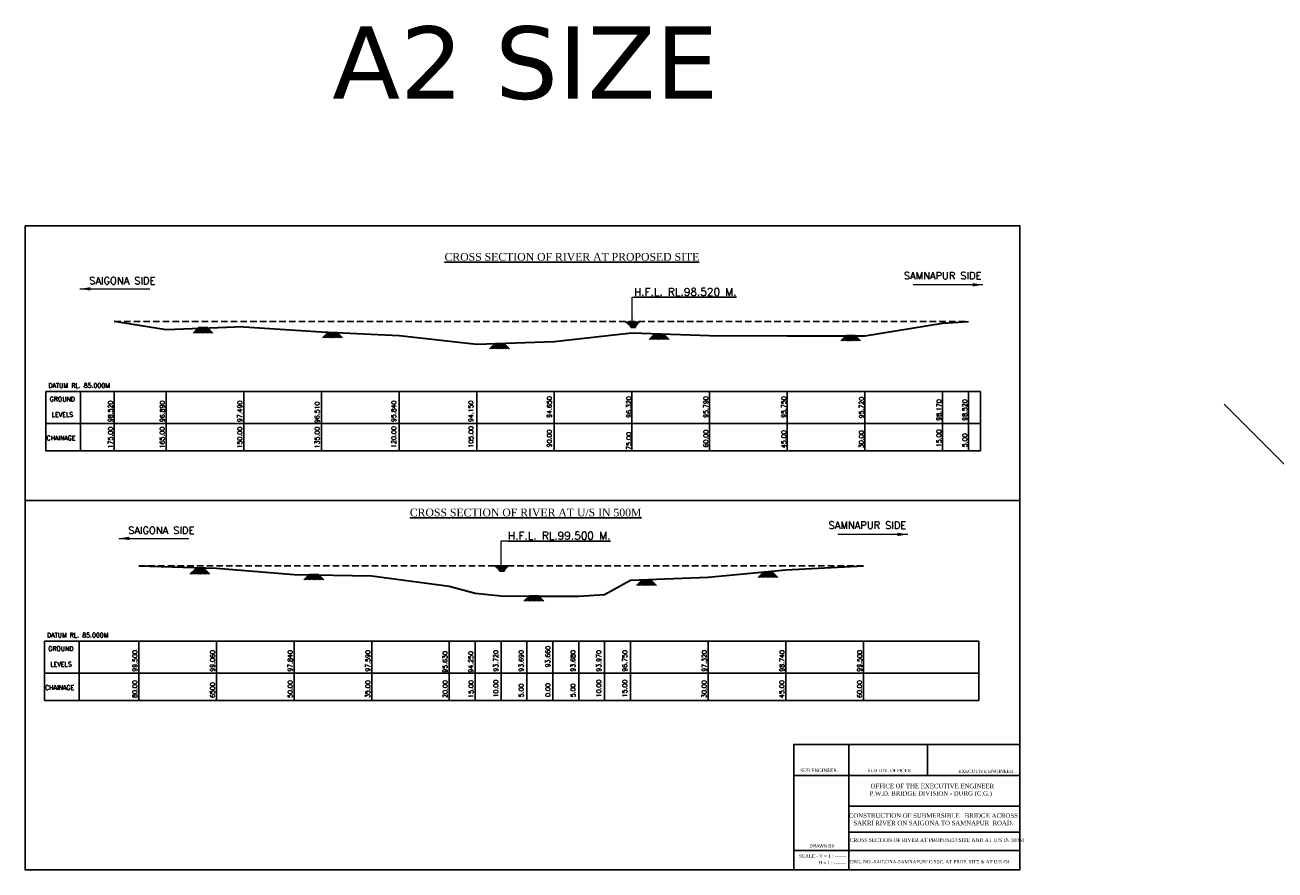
# Model space of a CAD drawing. Header units: inches. Extents: x 15834681 to 24071339, y -1824152 to -1455519.
# Tile 2 of 3: x 15958872 to 16200359, y -1618638 to -1455519. Entities that reach past the tile are written whole.
import ezdxf

# ---------------------------------------------------------------- set-up
doc = ezdxf.new("R2010")
doc.units = ezdxf.units.IN
doc.header["$MEASUREMENT"] = 0
doc.linetypes.add('DASHED2', pattern=[0.375, 0.25, -0.125])
doc.layers.add('dimension', color=71, linetype='Continuous')
doc.layers.add('FORMAT', color=3, linetype='Continuous', lineweight=35)
doc.layers.add('TITLE', color=1, linetype='Continuous', lineweight=15)
doc.styles.add('02', font='romans.shx')
doc.styles.add('03', font='romant.shx')
doc.styles.get("Standard").update_dxf_attribs({"font": 'arial.ttf'})
doc.dimstyles.new('2', dxfattribs={"dimtxt": 311, "dimasz": 300, "dimexe": 75, "dimexo": 75, "dimgap": 75, "dimtad": 1, "dimdec": 0, "dimzin": 0, "dimdsep": 46, "dimtxsty": '03', "dimblk": 'OBLIQUE', "dimcen": 0.09, "dimdle": 75, "dimclrd": 4, "dimclre": 4, "dimclrt": 1, "dimadec": 0, "dimazin": 0, "dimtfac": 1, "dimtdec": 0, "dimtofl": 0, "dimtmove": 0, "dimatfit": 3, "dimfxl": 1, "dimtolj": 1, "dimtzin": 0, "dimlwd": 18, "dimlwe": 18, "dimarcsym": 0})

# ---------------------------------------------------------------- blocks, each defined once
blk = doc.blocks.new('_Oblique')
at = {"color": 0, "linetype": 'ByBlock', "lineweight": -2}
blk.add_line((-0.5, -0.5), (0.5, 0.5), dxfattribs=at)

msp = doc.modelspace()

# ---------------------------------------------------------------- linework, layer by layer
at = {"color": 5, "linetype": 'DASHED2', "ltscale": 5000}
for p, q in [((15976130, -1512749), (16141130, -1512750)), ((15980847, -1559952), (16120847, -1559952))]:
    msp.add_line(p, q, dxfattribs=at)
at = {"color": 3}
for p, q in [((15991344, -1514981), (15992388, -1513937)), ((15991596, -1514981), (15992514, -1514063)), ((15992388, -1513937), (15993432, -1514981)), ((15992388, -1513937), (15994148, -1513937)), ((15992640, -1513937), (15993558, -1514855)), ((15992640, -1513937), (15993684, -1514981)), ((15992891, -1513937), (15993935, -1514981)), ((15993142, -1513937), (15994186, -1514981)), ((15993394, -1513937), (15994437, -1514981)), ((15993645, -1513937), (15994689, -1514981)), ((15993896, -1513937), (15994940, -1514981)), ((15994148, -1513937), (15995191, -1514981)), ((15991847, -1514981), (15992640, -1514188)), ((15992098, -1514981), (15992765, -1514314)), ((15992350, -1514981), (15992891, -1514440)), ((15992601, -1514981), (15993017, -1514565)), ((15992852, -1514981), (15993142, -1514691)), ((15993104, -1514981), (15993268, -1514817)), ((16016353, -1515925), (16017397, -1514881)), ((16016604, -1515925), (16017523, -1515007)), ((16016856, -1515925), (16017648, -1515132)), ((16017107, -1515925), (16017774, -1515258)), ((16017358, -1515925), (16017900, -1515384)), ((16017397, -1514881), (16018441, -1515925)), ((16017397, -1514881), (16019156, -1514881)), ((16017610, -1515925), (16018025, -1515509)), ((16017648, -1514881), (16018567, -1515799)), ((16017648, -1514881), (16018692, -1515925)), ((16017861, -1515925), (16018151, -1515635)), ((16017900, -1514881), (16018944, -1515925)), ((16018112, -1515925), (16018277, -1515760)), ((16018151, -1514881), (16019195, -1515925)), ((16018402, -1514881), (16019446, -1515925)), ((16018654, -1514881), (16019697, -1515925)), ((16018905, -1514881), (16019949, -1515925)), ((16019156, -1514881), (16020200, -1515925)), ((16079456, -1516215), (16080500, -1515171)), ((16079708, -1516215), (16080626, -1515297)), ((16079959, -1516215), (16080752, -1515423)), ((16080210, -1516215), (16080877, -1515548)), ((16080462, -1516215), (16081003, -1515674)), ((16080500, -1515171), (16081544, -1516215)), ((16080500, -1515171), (16082260, -1515171)), ((16080713, -1516215), (16081129, -1515800)), ((16080752, -1515171), (16081670, -1516090)), ((16080752, -1515171), (16081796, -1516215)), ((16080964, -1516215), (16081254, -1515925)), ((16081003, -1515171), (16082047, -1516215)), ((16081216, -1516215), (16081380, -1516051)), ((16081254, -1515171), (16082298, -1516215)), ((16081506, -1515171), (16082550, -1516215)), ((16081757, -1515171), (16082801, -1516215)), ((16082008, -1515171), (16083052, -1516215)), ((16082260, -1515171), (16083303, -1516215)), ((16116461, -1516506), (16117505, -1515462)), ((16116712, -1516506), (16117630, -1515587)), ((16116963, -1516506), (16117756, -1515713)), ((16117215, -1516506), (16117882, -1515839)), ((16117466, -1516506), (16118007, -1515964)), ((16117505, -1515462), (16118548, -1516506)), ((16117505, -1515462), (16119264, -1515462)), ((16117717, -1516506), (16118133, -1516090)), ((16117756, -1515462), (16118674, -1516380)), ((16117756, -1515462), (16118800, -1516506)), ((16117968, -1516506), (16118258, -1516216)), ((16118007, -1515462), (16119051, -1516506)), ((16118220, -1516506), (16118384, -1516341)), ((16118258, -1515462), (16119302, -1516506)), ((16118510, -1515462), (16119554, -1516506)), ((16118761, -1515462), (16119805, -1516506)), ((16119012, -1515462), (16120056, -1516506)), ((16119264, -1515462), (16120308, -1516506)), ((16048632, -1518030), (16049676, -1516986)), ((16048883, -1518030), (16049801, -1517112)), ((16049134, -1518030), (16049927, -1517238)), ((16049386, -1518030), (16050053, -1517363)), ((16049637, -1518030), (16050178, -1517489)), ((16049676, -1516986), (16050720, -1518030)), ((16049676, -1516986), (16051435, -1516986)), ((16049888, -1518030), (16050304, -1517615)), ((16049927, -1516986), (16050845, -1517905)), ((16049927, -1516986), (16050971, -1518030)), ((16050140, -1518030), (16050430, -1517740)), ((16050178, -1516986), (16051222, -1518030)), ((16050391, -1518030), (16050555, -1517866)), ((16050430, -1516986), (16051474, -1518030)), ((16050681, -1516986), (16051725, -1518030)), ((16050932, -1516986), (16051976, -1518030)), ((16051184, -1516986), (16052227, -1518030)), ((16051435, -1516986), (16052479, -1518030)), ((15990744, -1561526), (15991788, -1560482)), ((15990995, -1561526), (15991914, -1560608)), ((15991247, -1561526), (15992039, -1560733)), ((15991498, -1561526), (15992165, -1560859)), ((15991749, -1561526), (15992291, -1560984)), ((15991788, -1560482), (15992832, -1561526)), ((15991788, -1560482), (15993547, -1560482)), ((15992001, -1561526), (15992416, -1561110)), ((15992039, -1560482), (15992958, -1561400)), ((15992039, -1560482), (15993083, -1561526)), ((15992252, -1561526), (15992542, -1561236)), ((15992291, -1560482), (15993335, -1561526)), ((15992503, -1561526), (15992668, -1561361)), ((15992542, -1560482), (15993586, -1561526)), ((15992793, -1560482), (15993837, -1561526)), ((15993045, -1560482), (15994089, -1561526)), ((15993296, -1560482), (15994340, -1561526)), ((15993547, -1560482), (15994591, -1561526)), ((16012753, -1562653), (16013797, -1561609)), ((16013004, -1562653), (16013922, -1561735)), ((16013255, -1562653), (16014048, -1561860)), ((16013507, -1562653), (16014173, -1561986)), ((16013758, -1562653), (16014299, -1562112)), ((16013797, -1561609), (16014840, -1562653)), ((16013797, -1561609), (16015556, -1561609)), ((16014009, -1562653), (16014425, -1562237)), ((16014048, -1561609), (16014966, -1562527)), ((16014048, -1561609), (16015092, -1562653)), ((16014260, -1562653), (16014550, -1562363)), ((16014299, -1561609), (16015343, -1562653)), ((16014550, -1561609), (16015594, -1562653)), ((16014802, -1561609), (16015846, -1562653)), ((16015053, -1561609), (16016097, -1562653)), ((16015304, -1561609), (16016348, -1562653)), ((16015556, -1561609), (16016600, -1562653)), ((16100481, -1562183), (16101525, -1561139)), ((16100733, -1562183), (16101651, -1561265)), ((16100984, -1562183), (16101777, -1561391)), ((16101235, -1562183), (16101902, -1561516)), ((16101487, -1562183), (16102028, -1561642)), ((16101525, -1561139), (16102569, -1562183)), ((16101525, -1561139), (16103284, -1561139)), ((16101738, -1562183), (16102154, -1561767)), ((16101777, -1561139), (16102695, -1562057)), ((16101777, -1561139), (16102821, -1562183)), ((16101989, -1562183), (16102279, -1561893)), ((16102028, -1561139), (16103072, -1562183)), ((16102241, -1562183), (16102405, -1562019)), ((16102279, -1561139), (16103323, -1562183)), ((16102531, -1561139), (16103574, -1562183)), ((16102782, -1561139), (16103826, -1562183)), ((16103033, -1561139), (16104077, -1562183)), ((16103284, -1561139), (16104328, -1562183)), ((16014512, -1562653), (16014676, -1562489)), ((16077020, -1563710), (16078064, -1562666)), ((16077272, -1563710), (16078190, -1562792)), ((16077523, -1563710), (16078316, -1562917)), ((16077774, -1563710), (16078441, -1563043)), ((16078026, -1563710), (16078567, -1563169)), ((16078064, -1562666), (16079108, -1563710)), ((16078064, -1562666), (16079824, -1562666)), ((16078277, -1563710), (16078693, -1563294)), ((16078316, -1562666), (16079234, -1563584)), ((16078316, -1562666), (16079360, -1563710)), ((16078528, -1563710), (16078818, -1563420)), ((16078567, -1562666), (16079611, -1563710)), ((16078780, -1563710), (16078944, -1563545)), ((16078818, -1562666), (16079862, -1563710)), ((16079070, -1562666), (16080113, -1563710)), ((16079321, -1562666), (16080365, -1563710)), ((16079572, -1562666), (16080616, -1563710)), ((16079824, -1562666), (16080867, -1563710)), ((16055265, -1566763), (16056309, -1565719)), ((16055516, -1566763), (16056434, -1565845)), ((16055767, -1566763), (16056560, -1565971)), ((16056019, -1566763), (16056686, -1566096)), ((16056270, -1566763), (16056811, -1566222)), ((16056309, -1565719), (16057352, -1566763)), ((16056309, -1565719), (16058068, -1565719)), ((16056521, -1566763), (16056937, -1566348)), ((16056560, -1565719), (16057478, -1566638)), ((16056560, -1565719), (16057604, -1566763)), ((16056772, -1566763), (16057062, -1566473)), ((16056811, -1565719), (16057855, -1566763)), ((16057024, -1566763), (16057188, -1566599)), ((16057062, -1565719), (16058106, -1566763)), ((16057314, -1565719), (16058358, -1566763)), ((16057565, -1565719), (16058609, -1566763)), ((16057816, -1565719), (16058860, -1566763)), ((16058068, -1565719), (16059112, -1566763))]:
    msp.add_line(p, q, dxfattribs=at)
for p, q in [((16074866, -1512873), (16077588, -1512873)), ((16075090, -1513041), (16077478, -1513041)), ((16075319, -1513257), (16077270, -1513257)), ((16075542, -1513428), (16077119, -1513428)), ((16075695, -1513694), (16077001, -1513694)), ((16075887, -1513882), (16076817, -1513882)), ((15998044, -1526269), (15962915, -1526269)), ((15962915, -1526269), (15962915, -1537735)), ((15969607, -1526269), (15969607, -1537735)), ((15976130, -1526269), (15976130, -1537735)), ((15986130, -1526269), (15986130, -1537735)), ((16001130, -1526269), (16001130, -1537735)), ((16012426, -1526269), (16026929, -1526269)), ((16016130, -1526269), (16016130, -1537735)), ((16016141, -1526269), (16017071, -1526269)), ((16031130, -1526269), (16031130, -1537735)), ((16031130, -1526269), (16055970, -1526269)), ((16046130, -1526269), (16046130, -1537735)), ((16061130, -1526269), (16053630, -1526269)), ((16061130, -1526269), (16061130, -1537735)), ((16076130, -1526269), (16076130, -1537735)), ((16091130, -1526269), (16091130, -1537735)), ((16106130, -1526269), (16106130, -1537735)), ((16121130, -1526269), (16121130, -1537735)), ((16136130, -1526269), (16136130, -1537735)), ((16141130, -1537735), (16141130, -1526269)), ((16141130, -1526269), (16141130, -1537735)), ((16143448, -1526269), (16143448, -1537735)), ((16001130, -1537735), (15962915, -1537735)), ((15986130, -1537735), (15976130, -1537735)), ((16001962, -1537735), (15993988, -1537735)), ((16001130, -1537735), (15996130, -1537735)), ((16016130, -1537735), (16001130, -1537735)), ((16016130, -1537735), (16031130, -1537735)), ((16136130, -1537735), (16141130, -1537735)), ((16049523, -1559952), (16052245, -1559952)), ((16049747, -1560119), (16052136, -1560119)), ((16049976, -1560335), (16051927, -1560335)), ((16050200, -1560507), (16051776, -1560507)), ((16050353, -1560772), (16051658, -1560772)), ((16050544, -1560961), (16051475, -1560961)), ((15997760, -1574452), (15962631, -1574452)), ((15962631, -1574452), (15962631, -1585918)), ((15969324, -1574452), (15969324, -1585918)), ((15980847, -1574452), (15980847, -1585918)), ((15995847, -1574452), (15995847, -1585918)), ((16010847, -1574452), (16010847, -1585918)), ((16012142, -1574452), (16026645, -1574452)), ((16015858, -1574452), (16016787, -1574452)), ((16025847, -1574452), (16025847, -1585918)), ((16030847, -1574452), (16055687, -1574452)), ((16040847, -1574452), (16040847, -1585918)), ((16045847, -1574452), (16045847, -1585918)), ((16050847, -1574452), (16050847, -1585918)), ((16060847, -1574452), (16053347, -1574452)), ((16055847, -1574452), (16055847, -1585918)), ((16060847, -1574452), (16060847, -1585918)), ((16065847, -1574452), (16065847, -1585918)), ((16070847, -1574452), (16070847, -1585918)), ((16075847, -1574452), (16075847, -1585918)), ((16090847, -1574452), (16090847, -1585918)), ((16105847, -1574452), (16105847, -1585918)), ((16120847, -1574452), (16120847, -1585918)), ((16143164, -1574452), (16143164, -1585918)), ((16000847, -1585918), (15962631, -1585918)), ((15985847, -1585918), (15975847, -1585918)), ((16001678, -1585918), (15993704, -1585918)), ((16000847, -1585918), (15995847, -1585918)), ((16015847, -1585918), (16000847, -1585918)), ((16015847, -1585918), (16030847, -1585918)), ((16040847, -1585918), (16025847, -1585918)), ((16055847, -1585918), (16050847, -1585918)), ((16135847, -1585918), (16140847, -1585918)), ((16107320, -1594420), (16151092, -1594420)), ((16107384, -1594420), (16107384, -1618638)), ((16118037, -1594420), (16118037, -1618638)), ((16151092, -1600425), (16107384, -1600425)), ((16118037, -1606332), (16151092, -1606332)), ((16118037, -1611322), (16151092, -1611322)), ((16107384, -1614857), (16151092, -1614857))]:
    msp.add_line(p, q)
at = {"color": 6, "linetype": 'ByBlock'}
for p, q in [((16190525, -1528736), (16212745, -1550934)), ((16133204, -1594420), (16133204, -1600425))]:
    msp.add_line(p, q, dxfattribs=at)
at = {"color": 0}
for p, q in [((15976130, -1537735), (15976130, -1536291)), ((15976130, -1537735), (15976130, -1536291)), ((15986130, -1537735), (15986130, -1536291)), ((15986130, -1537735), (15986130, -1536291)), ((16001130, -1537735), (16001130, -1536291)), ((16016130, -1537735), (16016130, -1536291))]:
    msp.add_line(p, q, dxfattribs=at)
for points in [[(15958872, -1494254), (16151092, -1494254), (16151092, -1547302), (15958872, -1547302)], [(15958872, -1547302), (16151092, -1547302), (16151092, -1618638), (15958872, -1618638)]]:
    msp.add_lwpolyline(points, close=True)
for points in [[(15962915, -1526269), (16001861, -1526269)], [(15993832, -1526269), (16019541, -1526269), (16024477, -1526269), (16029413, -1526269), (16039286, -1526269), (16049158, -1526269), (16059030, -1526269), (16068903, -1526269), (16078775, -1526269), (16143448, -1526269)], [(15997131, -1526269), (16001861, -1526269)], [(15962915, -1532450), (16019514, -1532450), (16024450, -1532450), (16029386, -1532450), (16039259, -1532450), (16049131, -1532450), (16059004, -1532450), (16068876, -1532450), (16078748, -1532450), (16143448, -1532450)], [(15988476, -1537735), (16001856, -1537735)], [(15996997, -1537735), (16019541, -1537735), (16024477, -1537735), (16029413, -1537735), (16039286, -1537735), (16049158, -1537735), (16059030, -1537735), (16068903, -1537735), (16078775, -1537735), (16143448, -1537735)], [(15997125, -1537735), (16001856, -1537735)], [(15962631, -1574452), (16001578, -1574452)], [(15993548, -1574452), (16019257, -1574452), (16024194, -1574452), (16029130, -1574452), (16039002, -1574452), (16048875, -1574452), (16058747, -1574452), (16068619, -1574452), (16078492, -1574452), (16143164, -1574452)], [(15996848, -1574452), (16001578, -1574452)], [(15962631, -1580633), (16019231, -1580633), (16024167, -1580633), (16029103, -1580633), (16038975, -1580633), (16048848, -1580633), (16058720, -1580633), (16068593, -1580633), (16078465, -1580633), (16143164, -1580633)], [(15988192, -1585918), (16001572, -1585918)], [(15996713, -1585918), (16019257, -1585918), (16024194, -1585918), (16029130, -1585918), (16039002, -1585918), (16048875, -1585918), (16058747, -1585918), (16068619, -1585918), (16078492, -1585918), (16143164, -1585918)], [(15996842, -1585918), (16001572, -1585918)]]:
    msp.add_lwpolyline(points)
at = {"color": 6, "linetype": 'ByBlock'}
msp.add_lwpolyline([(16107384, -1594420), (16151092, -1594420), (16151092, -1618638), (16107384, -1618638)], close=True, dxfattribs=at)
at = {"layer": 'FORMAT'}
msp.add_line((16136130, -1513099), (16141130, -1512750), dxfattribs=at)
for points in [[(16001130, -1513779), (15986130, -1514379), (15976130, -1512749)], [(16001130, -1513779), (16016141, -1514759), (16031130, -1515429), (16046130, -1517119), (16061130, -1516619), (16076130, -1514949), (16091130, -1515479), (16106130, -1515519), (16121130, -1515519), (16136130, -1513099)], [(15980847, -1559952), (15995847, -1560392), (16010847, -1561612), (16025847, -1561862), (16040847, -1563822), (16045847, -1565202), (16050847, -1565732), (16055847, -1565762), (16060847, -1565762), (16065841, -1565762), (16070847, -1565482), (16075847, -1562702), (16090847, -1562132), (16105847, -1560712), (16120847, -1559952)]]:
    msp.add_lwpolyline(points, dxfattribs=at)

# ---------------------------------------------------------------- texts
at = {"style": '02'}
for s, height, p in [('%%UH.F.L. RL.98.520 M.', 1485, (16076532, -1507774)), ('DATUM RL. 85.000M', 880, (15963391, -1525548)), ('GROUND', 880, (15963650, -1528168)), ('LEVELS', 880, (15964031, -1531166)), ('CHAINAGE', 880, (15963026, -1535689)), ('%%UH.F.L. RL.99.500 M.', 1485, (16052170, -1554846)), ('DATUM RL. 85.000M', 880, (15963107, -1573731)), ('GROUND', 880, (15963366, -1576350)), ('LEVELS', 880, (15963747, -1579349)), ('CHAINAGE', 880, (15962742, -1583871))]:
    msp.add_text(s, height=height, dxfattribs=at).set_placement(p)
for s, p in [('98.520', (15975833, -1532179)), ('96.890', (15985833, -1532179)), ('97.490', (16000833, -1532179)), ('95.840', (16030554, -1532169)), ('94.150', (16045461, -1532169)), ('94.650', (16060604, -1531345)), ('96.320', (16075953, -1531345)), ('95.790', (16090860, -1531345)), ('95.750', (16105917, -1531345)), ('95.720', (16120910, -1531446)), ('98.170', (16135878, -1531928)), ('98.520', (16140878, -1531928)), ('96.510', (16015740, -1532362)), ('175.00', (15975813, -1537245)), ('165.00', (15985813, -1537245)), ('150.00', (16000813, -1537245)), ('135.00', (16015766, -1537225)), ('120.00', (16030557, -1537142)), ('105.00', (16045464, -1537109)), ('90.00', (16060607, -1537033)), ('75.00', (16075955, -1537504)), ('60.00', (16090862, -1537068)), ('45.00', (16105919, -1537169)), ('30.00', (16120888, -1537183)), ('15.00', (16135876, -1537007)), ('5.00', (16140876, -1537007)), ('99.500', (15980550, -1580361)), ('99.060', (15995550, -1580361)), ('97.840', (16010550, -1580361)), ('97.590', (16025550, -1580361)), ('93.720', (16050271, -1580352)), ('93.690', (16055178, -1580352)), ('93.660', (16060321, -1579527)), ('93.680', (16065178, -1580352)), ('93.970', (16070178, -1580352)), ('96.750', (16075178, -1580352)), ('97.320', (16090550, -1580361)), ('98.740', (16105550, -1580361)), ('99.500', (16120550, -1580361)), ('95.630', (16040457, -1580545)), ('94.250', (16045457, -1580545)), ('80.00', (15980530, -1585428)), ('6500', (15995530, -1585428)), ('50.00', (16010530, -1585428)), ('35.00', (16025530, -1585428)), ('20.00', (16040483, -1585407)), ('15.00', (16045483, -1585407)), ('10.00', (16050273, -1585324)), ('5.00', (16055180, -1585292)), ('0.00', (16060323, -1585216)), ('5.00', (16065180, -1585292)), ('10.00', (16070180, -1585292)), ('15.00', (16075180, -1585292)), ('30.00', (16090530, -1585428)), ('45.00', (16105530, -1585428)), ('60.00', (16120530, -1585428))]:
    msp.add_text(s, height=880, rotation=90, dxfattribs=at).set_placement(p)
for s, insert, char_height, width, attachment_point in [('{\\fVerdana|b0|i0|c0|p34;\\C1;A2 SIZE}', (16018209, -1455767), 14000, 447710.61, 1), ('{\\fTimes New Roman|b0|i0|c0|p18;\\LCROSS SECTION OF RIVER AT PROPOSED SITE}', (16039923, -1499526), 1500, 61800.79, 1), ('{\\fTimes New Roman|b0|i0|c0|p18;\\LCROSS SECTION OF RIVER AT U/S IN 500M}', (16033212, -1548879), 1500, 61800.79, 1), ('{\\fTimes New Roman|b0|i0|c0|p18;\\C1;SUB ENGINEER.}', (16112282, -1599101), 641.25, 8068.52, 2), ('{\\fTimes New Roman|b0|i0|c0|p18;\\C1;SUB DIV. OFFICER}', (16125837, -1599112), 641.25, 10630.5, 2), ('{\\fTimes New Roman|b0|i0|c0|p18;\\C1;EXECUTIVE ENGINEER}', (16144502, -1599245), 641.25, 10630.5, 2), ('{\\fTimes New Roman|b0|i0|c0|p18;\\C1;  OFFICE OF THE EXECUTIVE ENGINEER\\PP.W.D. BRIDGE DIVISION - DURG (C.G.)}', (16133843, -1602000), 855, 33300.21, 2), ('{\\fTimes New Roman|b0|i0|c0|p18;\\C1;CONSTRUCTION OF SUBMERSIBLE   BRIDGE ACROSS SAKRI RIVER ON SAIGONA TO SAMNAPUR  ROAD.}', (16134366, -1607712), 855, 33666.27, 2), ('{\\fTimes New Roman|b0|i0|c0|p18;CROSS SECTION OF RIVER AT PROPOSED SITE AND AT U/S IN 500M}', (16118224, -1612511), 700, 35375.62, 1), ('DRAWN BY', (16112852, -1613665), 641.2, 8068.52, 2), ('{\\fTimes New Roman|b0|i0|c0|p18;\\C1; SCALE - V = 1 : -------}', (16112870, -1615613), 641.25, 9529.15, 2), ('{\\fTimes New Roman|b0|i0|c0|p18;\\C1; H = 1 : -------}', (16114676, -1616929), 641.25, 9529.15, 2), ('{\\fTimes New Roman|b0|i0|c0|p18;\\C1;DRG. NO.-SAIGONA-SAMNAPUR/ C/SEC. AT PROP. SITE & AT U/S /04}', (16133658, -1616723), 641.25, 32749.17, 2)]:
    msp.add_mtext(s, dxfattribs=dict(insert=insert, char_height=char_height, width=width, attachment_point=attachment_point))
at = {"layer": 'TITLE', "style": '03'}
for s, p in [('SAIGONA SIDE', (15971286, -1505581)), ('SAMNAPUR SIDE', (16128654, -1504607)), ('SAIGONA SIDE', (15978808, -1553763)), ('SAMNAPUR SIDE', (16114124, -1552789))]:
    msp.add_text(s, height=1400, dxfattribs=at).set_placement(p)

# ---------------------------------------------------------------- leaders
at = {"layer": 'dimension'}
for points, override in [([(15969494, -1506452), (15982978, -1506452)], {"dimasz": 2000, "dimgap": 75, "dimtad": 0, "dimclrd": 5}), ([(16143940, -1505673), (16130456, -1505673)], {"dimasz": 2000, "dimtad": 0, "dimclrd": 5}), ([(16076189, -1512890), (16076189, -1508047), (16083192, -1508047)], {"dimasz": 800, "dimtad": 0, "dimclrd": 5}), ([(15977016, -1554634), (15990500, -1554634)], {"dimasz": 2000, "dimgap": 75, "dimtad": 0, "dimclrd": 5}), ([(16050847, -1559968), (16050847, -1555126), (16057850, -1555126)], {"dimasz": 800, "dimtad": 0, "dimclrd": 5}), ([(16129410, -1553855), (16115926, -1553855)], {"dimasz": 2000, "dimtad": 0, "dimclrd": 5})]:
    msp.add_leader(points, dimstyle='2', override=override, dxfattribs=at)

doc.saveas('drawing.dxf')
